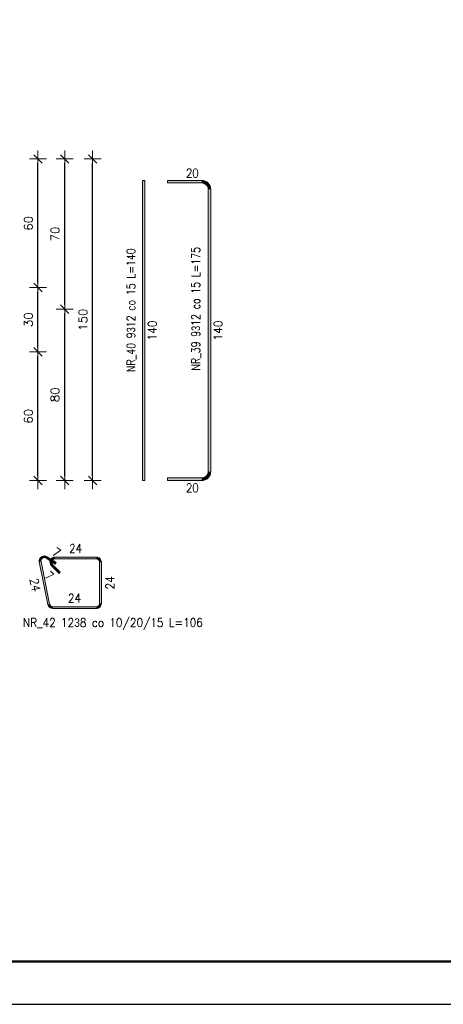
# Model space of a CAD drawing. Extents: x 310117 to 322731, y -113989 to -104075.
# Tile 2 of 13: x 313707 to 315684, y -113989 to -109396. Entities that reach past the tile are written whole.
import ezdxf

# ---------------------------------------------------------------- set-up
doc = ezdxf.new("R2010")
doc.units = 0
doc.header["$LTSCALE"] = 5
doc.header["$MEASUREMENT"] = 0
doc.layers.add('_FORMATKA', color=8, linetype='Continuous', lineweight=15, plot=False)
for name, color, linetype, lineweight in [('_RAMKA', 7, 'Continuous', 35), ('AutoCAD_Structural_Detailing_pręt wyrzucony', 7, 'Continuous', 13), ('PS HATCH', 252, 'Continuous', 9), ('PS_DIM', 4, 'Continuous', 13)]:
    doc.layers.add(name, color=color, linetype=linetype, lineweight=lineweight)
doc.styles.add('marta', font='simplex.shx', dxfattribs={"width": 0.8})
doc.styles.add('r-simplex', font='simplex.shx', dxfattribs={"width": 0.9})
doc.styles.add('styl2M', font='simplex.shx')
doc.dimstyles.new('RBCT DIM 20_M', dxfattribs={"dimtxt": 40, "dimasz": 20, "dimexe": 20, "dimexo": 150, "dimgap": 25, "dimtad": 1, "dimdec": 1, "dimlfac": 0.1, "dimzin": 9, "dimdsep": 46, "dimtxsty": 'styl2M', "dimblk": 'dimznak', "dimcen": 40, "dimse1": 1, "dimse2": 1, "dimclrd": 8, "dimclre": 8, "dimclrt": 4, "dimadec": 0, "dimazin": 0, "dimtfac": 1, "dimtdec": 1, "dimtix": 1, "dimtmove": 2, "dimatfit": 3, "dimldrblk": 'dimznak', "dimfxl": 5, "dimfxlon": 1, "dimarcsym": 0})

# ---------------------------------------------------------------- blocks, each defined once
blk = doc.blocks.new('dimznak')
at = {"color": 0}
for points in [[(-2, 0), (2, 0)], [(0, 2), (0, -2)]]:
    blk.add_lwpolyline(points, dxfattribs=at)
at = {"color": 3}
blk.add_lwpolyline([(1, 1), (-1, -1)], dxfattribs=at)
blk = doc.blocks.new('*D38')
at = {"layer": 'Defpoints', "color": 0, "transparency": 16777216}
for p in [(312852.7665238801, -110945.5747857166), (313792.6073631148, -110945.5747857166), (313352.7665238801, -111545.5747857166)]:
    blk.add_point(p, dxfattribs=at)
at = {"layer": 'PS HATCH', "color": 8, "lineweight": -2, "transparency": 16777216}
blk.add_line((313792.6073631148, -111525.5747857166), (313792.6073631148, -110965.5747857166), dxfattribs=at)
at = {"layer": 'PS HATCH', "color": 8, "lineweight": -2, "transparency": 16777216, "xscale": 20, "yscale": 20, "zscale": 20}
for p, rotation in [((313792.6073631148, -110945.5747857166), 90), ((313792.6073631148, -111545.5747857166), 270)]:
    blk.add_blockref('dimznak', p, dxfattribs=dict(at, rotation=rotation))
at = {"layer": 'PS HATCH', "color": 4, "transparency": 16777216, "insert": (313747.6073631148, -111245.5747857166), "char_height": 40, "attachment_point": 5, "rotation": 90, "style": 'styl2M'}
blk.add_mtext('60', dxfattribs=at)
blk = doc.blocks.new('*D39')
at = {"layer": 'Defpoints', "color": 0, "transparency": 16777216}
for p in [(312852.7665238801, -110645.5747857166), (313792.6073631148, -110645.5747857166), (312852.7665238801, -110945.5747857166)]:
    blk.add_point(p, dxfattribs=at)
at = {"layer": 'PS HATCH', "color": 8, "lineweight": -2, "transparency": 16777216}
blk.add_line((313792.6073631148, -110925.5747857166), (313792.6073631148, -110665.5747857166), dxfattribs=at)
at = {"layer": 'PS HATCH', "color": 8, "lineweight": -2, "transparency": 16777216, "xscale": 20, "yscale": 20, "zscale": 20}
for p, rotation in [((313792.6073631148, -110645.5747857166), 90), ((313792.6073631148, -110945.5747857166), 270)]:
    blk.add_blockref('dimznak', p, dxfattribs=dict(at, rotation=rotation))
at = {"layer": 'PS HATCH', "color": 4, "transparency": 16777216, "insert": (313747.6073631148, -110795.5747857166), "char_height": 40, "attachment_point": 5, "rotation": 90, "style": 'styl2M'}
blk.add_mtext('30', dxfattribs=at)
blk = doc.blocks.new('*D40')
at = {"layer": 'Defpoints', "color": 0, "transparency": 16777216}
for p in [(313352.7665238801, -110045.5747857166), (313792.6073631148, -110045.5747857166), (312852.7665238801, -110645.5747857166)]:
    blk.add_point(p, dxfattribs=at)
at = {"layer": 'PS HATCH', "color": 8, "lineweight": -2, "transparency": 16777216}
blk.add_line((313792.6073631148, -110625.5747857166), (313792.6073631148, -110065.5747857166), dxfattribs=at)
at = {"layer": 'PS HATCH', "color": 8, "lineweight": -2, "transparency": 16777216, "xscale": 20, "yscale": 20, "zscale": 20}
for p, rotation in [((313792.6073631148, -110045.5747857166), 90), ((313792.6073631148, -110645.5747857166), 270)]:
    blk.add_blockref('dimznak', p, dxfattribs=dict(at, rotation=rotation))
at = {"layer": 'PS HATCH', "color": 4, "transparency": 16777216, "insert": (313747.6073631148, -110345.5747857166), "char_height": 40, "attachment_point": 5, "rotation": 90, "style": 'styl2M'}
blk.add_mtext('60', dxfattribs=at)
blk = doc.blocks.new('*D41')
at = {"layer": 'Defpoints', "color": 0, "transparency": 16777216}
for p in [(313352.7665238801, -110745.5747857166), (313917.0595273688, -110745.5747857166), (313352.7665238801, -111545.5747857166)]:
    blk.add_point(p, dxfattribs=at)
at = {"layer": 'PS HATCH', "color": 8, "lineweight": -2, "transparency": 16777216}
blk.add_line((313917.0595273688, -111525.5747857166), (313917.0595273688, -110765.5747857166), dxfattribs=at)
at = {"layer": 'PS HATCH', "color": 8, "lineweight": -2, "transparency": 16777216, "xscale": 20, "yscale": 20, "zscale": 20}
for p, rotation in [((313917.0595273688, -110745.5747857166), 90), ((313917.0595273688, -111545.5747857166), 270)]:
    blk.add_blockref('dimznak', p, dxfattribs=dict(at, rotation=rotation))
at = {"layer": 'PS HATCH', "color": 4, "transparency": 16777216, "insert": (313872.0595273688, -111145.5747857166), "char_height": 40, "attachment_point": 5, "rotation": 90, "style": 'styl2M'}
blk.add_mtext('80', dxfattribs=at)
blk = doc.blocks.new('*D42')
at = {"layer": 'Defpoints', "color": 0, "transparency": 16777216}
for p in [(313352.7665238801, -110045.5747857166), (313917.0595273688, -110045.5747857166), (313352.7665238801, -110745.5747857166)]:
    blk.add_point(p, dxfattribs=at)
at = {"layer": 'PS HATCH', "color": 8, "lineweight": -2, "transparency": 16777216}
blk.add_line((313917.0595273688, -110725.5747857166), (313917.0595273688, -110065.5747857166), dxfattribs=at)
at = {"layer": 'PS HATCH', "color": 8, "lineweight": -2, "transparency": 16777216, "xscale": 20, "yscale": 20, "zscale": 20}
for p, rotation in [((313917.0595273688, -110045.5747857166), 90), ((313917.0595273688, -110745.5747857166), 270)]:
    blk.add_blockref('dimznak', p, dxfattribs=dict(at, rotation=rotation))
at = {"layer": 'PS HATCH', "color": 4, "transparency": 16777216, "insert": (313872.0595273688, -110395.5747857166), "char_height": 40, "attachment_point": 5, "rotation": 90, "style": 'styl2M'}
blk.add_mtext('70', dxfattribs=at)
blk = doc.blocks.new('*D43')
at = {"layer": 'Defpoints', "color": 0, "transparency": 16777216}
for p in [(313352.7665238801, -110045.5747857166), (314047.58261728, -110045.5747857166), (313352.7665238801, -111545.5747857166)]:
    blk.add_point(p, dxfattribs=at)
at = {"layer": 'PS HATCH', "color": 8, "lineweight": -2, "transparency": 16777216}
blk.add_line((314047.58261728, -111525.5747857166), (314047.58261728, -110065.5747857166), dxfattribs=at)
at = {"layer": 'PS HATCH', "color": 8, "lineweight": -2, "transparency": 16777216, "xscale": 20, "yscale": 20, "zscale": 20}
for p, rotation in [((314047.58261728, -110045.5747857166), 90), ((314047.58261728, -111545.5747857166), 270)]:
    blk.add_blockref('dimznak', p, dxfattribs=dict(at, rotation=rotation))
at = {"layer": 'PS HATCH', "color": 4, "transparency": 16777216, "insert": (314002.58261728, -110795.5747857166), "char_height": 40, "attachment_point": 5, "rotation": 90, "style": 'styl2M'}
blk.add_mtext('150', dxfattribs=at)
blk = doc.blocks.new('*U19')
at = {"layer": '_FORMATKA', "lineweight": -3}
blk.add_lwpolyline([(-594, 0), (0, 0), (0, 420.0000000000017), (-594, 420.0000000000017)], close=True, dxfattribs=at)
at = {"layer": '_RAMKA', "lineweight": -3, "const_width": 0.5}
blk.add_lwpolyline([(-564, 9.999999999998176), (-10, 10), (-10, 410.0000000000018), (-564, 410.0000000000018)], close=True, dxfattribs=at)

msp = doc.modelspace()

# ---------------------------------------------------------------- hatches: boundary and pattern name
at = {"layer": 'AutoCAD_Structural_Detailing_pręt wyrzucony'}
for points in [[(314279.6810542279, -110145.5747857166), (314291.6810542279, -110145.5747857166), (314291.6810542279, -111545.5747857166), (314279.6810542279, -111545.5747857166)], [(314396.735281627, -110157.5747857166), (314396.735281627, -110145.5747857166), (314556.735281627, -110145.5747857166), (314556.735281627, -110157.5747857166)], [(314586.735281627, -110187.5747857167), (314598.735281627, -110187.5747857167), (314598.735281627, -111503.5747857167), (314586.735281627, -111503.5747857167)], [(314556.735281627, -111533.5747857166), (314556.735281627, -111545.5747857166), (314396.735281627, -111545.5747857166), (314396.735281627, -111533.5747857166)], [(313846.7525274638, -112121.7058308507), (313838.911994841, -112123.295185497), (313798.8109789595, -111925.4706634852), (313806.6515115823, -111923.8813088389)], [(313831.1730775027, -111907.3667250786), (313835.5933278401, -111900.6987878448), (313877.2679355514, -111928.3253524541), (313872.8476852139, -111934.9932896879)], [(313872.2816369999, -111910.527121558), (313872.2816369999, -111902.527121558), (314064.2816369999, -111902.527121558), (314064.2816369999, -111910.527121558)], [(314080.2816369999, -111926.527121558), (314088.2816369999, -111926.527121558), (314088.2816369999, -112118.527121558), (314080.2816369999, -112118.527121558)], [(313896.3232675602, -111973.1961691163), (313890.6664133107, -111978.8530233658), (313855.3110742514, -111943.4976843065), (313860.9679285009, -111937.840830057)], [(314064.2816369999, -112134.5271215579), (314064.2816369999, -112142.527121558), (313862.4335927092, -112142.527121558), (313862.4335927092, -112134.5271215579)]]:
    msp.add_hatch(color=6, dxfattribs=at).paths.add_polyline_path(points, flags=0)
h = msp.add_hatch(color=6, dxfattribs=at)
edge = h.paths.add_edge_path(flags=0)
edge.add_line((314598.735281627, -110187.5747857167), (314586.735281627, -110187.5747857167))
edge.add_arc((314556.735281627, -110187.5747857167), 30.00000000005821, -5.558422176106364e-11, 90)
edge.add_line((314556.735281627, -110157.5747857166), (314556.735281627, -110145.5747857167))
edge.add_arc((314556.7352816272, -110187.5747857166), 41.99999999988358, 359.9999999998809, 450.00000000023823, ccw=False)
h = msp.add_hatch(color=6, dxfattribs=at)
edge = h.paths.add_edge_path(flags=0)
edge.add_line((314556.735281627, -111545.5747857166), (314556.735281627, -111533.5747857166))
edge.add_arc((314556.7352816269, -111503.5747857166), 30.00000000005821, -89.99999999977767, -2.223334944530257e-10)
edge.add_line((314586.735281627, -111503.5747857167), (314598.735281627, -111503.5747857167))
edge.add_arc((314556.735281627, -111503.5747857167), 41.99999999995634, 270, 359.99999999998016, ccw=False)
h = msp.add_hatch(color=6, dxfattribs=at)
edge = h.paths.add_edge_path(flags=0)
edge.add_line((313835.5933278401, -111900.6987878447), (313831.1730775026, -111907.3667250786))
edge.add_arc((313822.3325768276, -111920.7025995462), 16.00000000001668, 56.45915590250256, 191.4591559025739)
edge.add_line((313806.6515115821, -111923.8813088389), (313798.8109789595, -111925.4706634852))
edge.add_arc((313822.3325768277, -111920.7025995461), 23.99999999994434, 416.45915590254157, 551.4591559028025, ccw=False)
h = msp.add_hatch(color=6, dxfattribs=at)
edge = h.paths.add_edge_path(flags=0)
edge.add_line((313872.2816369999, -111902.527121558), (313872.2816369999, -111910.527121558))
edge.add_arc((313872.2816369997, -111926.527121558), 15.9999999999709, 89.99999999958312, 225.0000000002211)
edge.add_line((313860.9679285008, -111937.840830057), (313855.3110742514, -111943.4976843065))
edge.add_arc((313872.2816369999, -111926.527121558), 24.00000000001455, 450, 584.9999999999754, ccw=False)
h = msp.add_hatch(color=6, dxfattribs=at)
edge = h.paths.add_edge_path(flags=0)
edge.add_line((314088.2816369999, -111926.527121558), (314080.2816369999, -111926.527121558))
edge.add_arc((314064.2816369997, -111926.5271215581), 16.00000000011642, 3.647714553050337e-10, 89.99999999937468)
edge.add_line((314064.2816369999, -111910.527121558), (314064.2816369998, -111902.527121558))
edge.add_arc((314064.281637, -111926.5271215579), 23.99999999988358, 359.99999999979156, 450.0000000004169, ccw=False)
h = msp.add_hatch(color=6, dxfattribs=at)
edge = h.paths.add_edge_path(flags=0)
edge.add_line((313838.911994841, -112123.295185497), (313846.7525274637, -112121.7058308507))
edge.add_arc((313862.4335927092, -112118.5271215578), 16.00000000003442, -168.5408440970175, -90)
edge.add_line((313862.4335927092, -112134.5271215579), (313862.4335927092, -112142.5271215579))
edge.add_arc((313862.4335927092, -112118.5271215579), 24.00000000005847, 191.4591559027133, 269.9999999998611, ccw=False)
h = msp.add_hatch(color=6, dxfattribs=at)
edge = h.paths.add_edge_path(flags=0)
edge.add_line((314064.2816369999, -112142.527121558), (314064.2816369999, -112134.5271215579))
edge.add_arc((314064.2816369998, -112118.527121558), 15.99999999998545, -89.99999999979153, 2.544443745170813e-14)
edge.add_line((314080.2816369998, -112118.527121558), (314088.2816369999, -112118.527121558))
edge.add_arc((314064.2816369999, -112118.527121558), 24, 270, 360.0000000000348, ccw=False)

# ---------------------------------------------------------------- linework, layer by layer
at = {"layer": 'AutoCAD_Structural_Detailing_pręt wyrzucony', "color": 6}
for p, q in [((314279.6810542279, -110145.5747857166), (314279.6810542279, -111545.5747857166)), ((314291.6810542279, -110145.5747857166), (314279.6810542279, -110145.5747857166)), ((314291.6810542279, -110145.5747857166), (314291.6810542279, -111545.5747857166)), ((314396.735281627, -110145.5747857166), (314556.735281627, -110145.5747857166)), ((314396.735281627, -110145.5747857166), (314396.735281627, -110157.5747857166)), ((314396.735281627, -110157.5747857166), (314556.735281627, -110157.5747857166)), ((314586.735281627, -110187.5747857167), (314586.735281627, -111503.5747857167)), ((314598.735281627, -110187.5747857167), (314598.735281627, -111503.5747857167)), ((314291.6810542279, -111545.5747857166), (314279.6810542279, -111545.5747857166)), ((314556.735281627, -111533.5747857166), (314396.735281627, -111533.5747857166)), ((314396.735281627, -111545.5747857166), (314396.735281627, -111533.5747857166)), ((314556.735281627, -111545.5747857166), (314396.735281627, -111545.5747857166)), ((313838.911994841, -112123.295185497), (313798.8109789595, -111925.4706634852)), ((313846.7525274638, -112121.7058308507), (313806.6515115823, -111923.8813088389)), ((313831.1730775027, -111907.3667250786), (313872.8476852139, -111934.9932896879)), ((313835.5933278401, -111900.6987878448), (313877.2679355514, -111928.3253524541)), ((313872.2816369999, -111902.527121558), (314064.2816369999, -111902.527121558)), ((313872.2816369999, -111910.527121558), (314064.2816369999, -111910.527121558)), ((313877.2679355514, -111928.3253524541), (313872.8476852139, -111934.9932896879)), ((314080.2816369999, -111926.527121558), (314080.2816369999, -112118.527121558)), ((314088.2816369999, -111926.527121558), (314088.2816369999, -112118.527121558)), ((313890.6664133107, -111978.8530233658), (313855.3110742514, -111943.4976843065)), ((313896.3232675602, -111973.1961691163), (313860.9679285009, -111937.840830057)), ((313890.6664133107, -111978.8530233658), (313896.3232675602, -111973.1961691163)), ((314064.2816369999, -112134.5271215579), (313862.4335927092, -112134.5271215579)), ((314064.2816369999, -112142.527121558), (313862.4335927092, -112142.527121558))]:
    msp.add_line(p, q, dxfattribs=at)
for centre, radius, start, end in [((314556.7352816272, -110187.5747857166), 41.99999999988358, 359.9999999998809, 90.00000000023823), ((314556.735281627, -110187.5747857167), 30.00000000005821, 359.9999999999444, 90), ((314556.7352816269, -111503.5747857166), 30.00000000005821, 270.0000000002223, 359.9999999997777), ((314556.735281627, -111503.5747857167), 41.99999999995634, 270, 359.9999999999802), ((313822.3325768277, -111920.7025995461), 23.99999999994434, 56.45915590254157, 191.4591559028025), ((313822.3325768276, -111920.7025995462), 16.00000000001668, 56.45915590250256, 191.4591559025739), ((313872.2816369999, -111926.527121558), 24.00000000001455, 90, 224.9999999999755), ((313872.2816369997, -111926.527121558), 15.9999999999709, 89.99999999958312, 225.0000000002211), ((314064.281637, -111926.5271215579), 23.99999999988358, 359.9999999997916, 90.00000000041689), ((314064.2816369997, -111926.5271215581), 16.00000000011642, 3.647714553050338e-10, 89.99999999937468), ((313862.4335927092, -112118.5271215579), 24.00000000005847, 191.4591559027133, 269.9999999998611), ((313862.4335927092, -112118.5271215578), 16.00000000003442, 191.4591559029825, 270), ((314064.2816369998, -112118.527121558), 15.99999999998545, 270.0000000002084, 2.544443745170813e-14), ((314064.2816369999, -112118.527121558), 24, 270, 3.476982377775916e-11)]:
    msp.add_arc(centre, radius, start, end, dxfattribs=at)

# ---------------------------------------------------------------- block references
at = {"layer": 'PS_DIM', "xscale": 20, "yscale": 20, "zscale": 20}
msp.add_blockref('*U19', (322116.8047930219, -113988.8242047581), dxfattribs=at)

# ---------------------------------------------------------------- texts
at = {"layer": 'AutoCAD_Structural_Detailing_pręt wyrzucony', "color": 4, "char_height": 40, "attachment_point": 5, "style": 'r-simplex'}
for insert in [(314512.735281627, -110111.5747857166), (314512.735281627, -111579.5747857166)]:
    msp.add_mtext('20', dxfattribs=dict(at, insert=insert))
at = {"layer": 'AutoCAD_Structural_Detailing_pręt wyrzucony', "color": 3, "char_height": 40, "attachment_point": 5}
for s, insert, rotation, style in [('NR_40 9\\Fdiam;3\\Fsimplex.shx;12 co 15 L=140 ', (314228.3206461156, -110751.1244771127), 90, 'marta'), ('NR_39 9\\Fdiam;3\\Fsimplex.shx;12 co 15 L=175 ', (314530.5009669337, -110744.4301291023), 90, 'marta'), ('7', (313878.5318833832, -111881.1723839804), 326.45915590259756, 'r-simplex'), ('7', (313844.7044725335, -111989.4596250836), 314.9999999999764, 'r-simplex'), ('24', (313779.6588237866, -112032.3296977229), 281.4591559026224, 'r-simplex'), ('24', (314128.2816369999, -112022.527121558), 90, 'r-simplex')]:
    msp.add_mtext(s, dxfattribs=dict(at, insert=insert, rotation=rotation, style=style))
at = {"layer": 'AutoCAD_Structural_Detailing_pręt wyrzucony', "color": 4, "char_height": 40, "attachment_point": 5, "style": 'r-simplex'}
for insert, rotation in [((314325.6810542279, -110845.5747857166), 90), ((314632.735281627, -110845.5747857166), 89.99999999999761)]:
    msp.add_mtext('140', dxfattribs=dict(at, insert=insert, rotation=rotation))
at = {"layer": 'AutoCAD_Structural_Detailing_pręt wyrzucony', "color": 3, "char_height": 40, "attachment_point": 5, "style": 'r-simplex'}
for s, insert in [('24', (313968.2816369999, -111862.527121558)), ('24', (313963.3576148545, -112094.5271215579)), ('NR_42 12\\Fdiam;3\\Fsimplex.shx;8 co 10/20/15 L=106', (314142.2701145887, -112214.8783912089))]:
    msp.add_mtext(s, dxfattribs=dict(at, insert=insert))

# ---------------------------------------------------------------- dimensions: what is measured, and where the dimension line sits
at = {"layer": 'PS HATCH'}
for base, p1, p2, picture, middle in [((313792.6073631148, -110045.5747857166), (312852.7665238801, -110645.5747857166), (313352.7665238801, -110045.5747857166), '*D40', (313747.6073631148, -110345.5747857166)), ((313917.0595273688, -110045.5747857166), (313352.7665238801, -110745.5747857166), (313352.7665238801, -110045.5747857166), '*D42', (313872.0595273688, -110395.5747857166)), ((314047.58261728, -110045.5747857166), (313352.7665238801, -111545.5747857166), (313352.7665238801, -110045.5747857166), '*D43', (314002.58261728, -110795.5747857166)), ((313792.6073631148, -110645.5747857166), (312852.7665238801, -110945.5747857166), (312852.7665238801, -110645.5747857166), '*D39', (313747.6073631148, -110795.5747857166)), ((313917.0595273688, -110745.5747857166), (313352.7665238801, -111545.5747857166), (313352.7665238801, -110745.5747857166), '*D41', (313872.0595273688, -111145.5747857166)), ((313792.6073631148, -110945.5747857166), (313352.7665238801, -111545.5747857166), (312852.7665238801, -110945.5747857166), '*D38', (313747.6073631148, -111245.5747857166))]:
    dim = msp.add_linear_dim(base=base, p1=p1, p2=p2, angle=90, dimstyle='RBCT DIM 20_M', dxfattribs=at)
    dim.commit()
    dim.dimension.update_dxf_attribs({"geometry": picture, "text_midpoint": middle})

doc.saveas('drawing.dxf')
